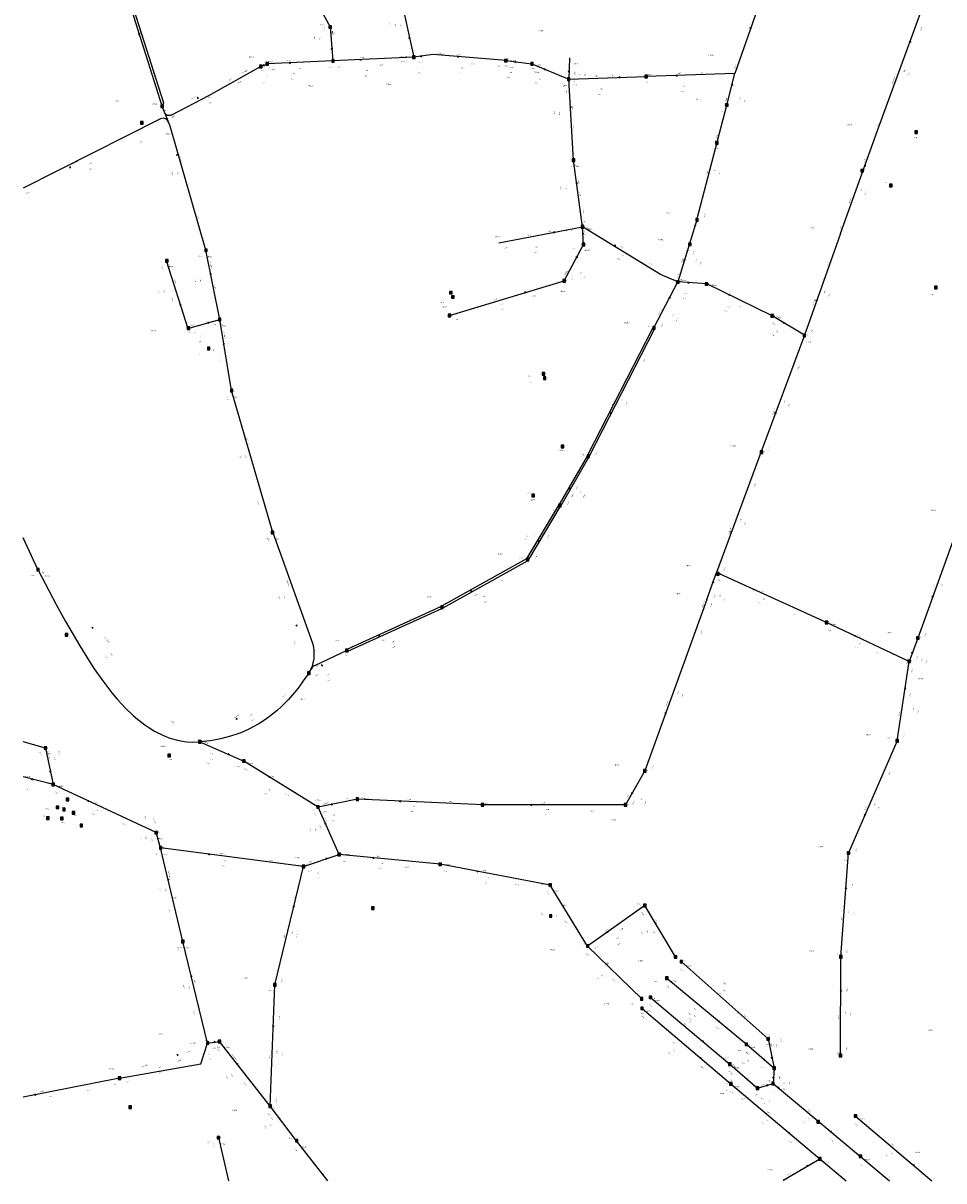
# Model space of a CAD drawing. Header units: metres. Extents: x 196962 to 198544, y 355582 to 356628.
# Tile 1 of 12: x 196962 to 197318, y 355582 to 356030. Entities that reach past the tile are written whole.
import ezdxf
from ezdxf.enums import TextEntityAlignment as Align

# ---------------------------------------------------------------- set-up
doc = ezdxf.new("R2010")
doc.units = ezdxf.units.M
for name, color, linetype in [('hoogtepunt', 253, 'Continuous'), ('inspectie-riool put', 253, 'Continuous'), ('rioolAFSTROOM', 253, 'Continuous'), ('rioolBOB', 253, 'Continuous'), ('rioolCODE', 253, 'Continuous'), ('rioolDIAM', 253, 'Continuous'), ('rioolJaarVanAanleg', 253, 'Continuous'), ('rioolLENGTE', 253, 'Continuous'), ('rioolREST', 253, 'Continuous'), ('rioolstreng', 253, 'Continuous')]:
    doc.layers.add(name, color=color, linetype=linetype)
doc.styles.add('bestaand riool', font='isocp.shx')

# ---------------------------------------------------------------- blocks, each defined once
blk = doc.blocks.new('AFSTROOM')
at = {"layer": 'rioolAFSTROOM', "linetype": 'Continuous'}
for q in [(0.5, 0.25), (0.5, -0.25)]:
    blk.add_line((0, 0), q, dxfattribs=at)
blk = doc.blocks.new('S360')
at = {"flags": 128}
blk.add_lwpolyline([(-0.5, 0.5), (-0.5, -0.5), (0.5, -0.5), (0.5, 0.5)], close=True, dxfattribs=at)
blk.add_circle((0, 0), 0.3)

msp = doc.modelspace()

# ---------------------------------------------------------------- linework, layer by layer
at = {"layer": 'rioolstreng'}
for p, q in [((197015.68, 355997.88), (196995.33, 356062.14)), ((197255.41, 356062.17), (197237.25, 356010.55)), ((197066.64, 356054.83), (197080.66, 356028.48)), ((197108.28, 356038.29), (197113.04, 356016.81)), ((197292.43, 355988.42), (197311.46, 356040.41)), ((197080.66, 356028.48), (197081.78, 356015.33)), ((197081.78, 356015.33), (197056.29, 356014.25)), ((197113.04, 356016.81), (197081.78, 356015.33)), ((197120.52, 356017.87), (197113.04, 356016.81)), ((197148.62, 356015.47), (197120.52, 356017.87)), ((197148.62, 356015.47), (197158.77, 356014.19)), ((197173.27, 356016.54), (197172.97, 356008.34)), ((197053.88, 356013.2), (197056.29, 356014.25)), ((197158.77, 356014.19), (197172.97, 356008.34)), ((197237.25, 356010.55), (197202.97, 356009.33)), ((197234.15, 355998.31), (197237.25, 356010.55)), ((197172.97, 356008.34), (197202.97, 356009.33)), ((197174.88, 355976.97), (197172.97, 356008.34)), ((197222.6, 355953.9), (197234.15, 355998.31)), ((197278.08, 355948.56), (197292.43, 355988.42)), ((197178.35, 355951.14), (197174.88, 355976.97)), ((197222.6, 355953.9), (197215.2, 355929.97)), ((197146, 355945), (197178.35, 355951.14)), ((197178.74, 355944.39), (197178.35, 355951.14)), ((197278.08, 355948.56), (197264.15, 355909.27)), ((197171.18, 355930.35), (197178.74, 355944.39)), ((197037.96, 355915.38), (197032.65, 355942.11)), ((197017.28, 355938.21), (197025.68, 355911.91)), ((197126.88, 355916.94), (197171.18, 355930.35)), ((197205.97, 355912.09), (197215.2, 355929.97)), ((197226.36, 355929.18), (197215.2, 355929.97)), ((197251.75, 355916.78), (197226.36, 355929.18)), ((197264.15, 355909.27), (197251.75, 355916.78)), ((197025.68, 355911.91), (197037.96, 355915.38)), ((197042.52, 355887.89), (197037.96, 355915.38)), ((197264.15, 355909.27), (197247.28, 355863.9)), ((197058.46, 355832.95), (197042.52, 355887.89)), ((197247.28, 355863.9), (197230.16, 355817.52)), ((197325.12, 355839.31), (197308.07, 355792.15)), ((196967.66, 355818.6), (196961.92, 355830.91)), ((197226.46, 355807.05), (197230.16, 355817.52)), ((197272.76, 355798.12), (197230.16, 355817.52)), ((197226.46, 355807.05), (197202.44, 355740.75)), ((197304.71, 355783.12), (197272.76, 355798.12)), ((197308.07, 355792.15), (197304.71, 355783.12)), ((197300.06, 355752.4), (197304.71, 355783.12)), ((196970.52, 355749.6), (196961.92, 355752.06)), ((197030.29, 355751.97), (197047.31, 355744.58)), ((197300.06, 355752.4), (197281.21, 355709.01)), ((196970.52, 355749.6), (196973.55, 355735.47)), ((197075.99, 355726.79), (197047.31, 355744.58)), ((196973.55, 355735.47), (196961.92, 355738.52)), ((197202.44, 355740.75), (197194.95, 355727.66)), ((197013.36, 355716.88), (196973.55, 355735.47)), ((197091.22, 355729.83), (197075.99, 355726.79)), ((197139.86, 355727.66), (197091.22, 355729.83)), ((197084.13, 355708.39), (197075.99, 355726.79)), ((197194.95, 355727.66), (197139.86, 355727.66)), ((197015.11, 355710.98), (197013.36, 355716.88)), ((197023.72, 355674.73), (197015.11, 355710.98)), ((197070.38, 355703.8), (197015.11, 355710.98)), ((197070.38, 355703.8), (197084.13, 355708.39)), ((197123.23, 355704.62), (197084.13, 355708.39)), ((197278.27, 355668.84), (197281.21, 355709.01)), ((197059.27, 355658.02), (197070.38, 355703.8)), ((197165.83, 355696.61), (197123.23, 355704.62)), ((197180.3, 355673.03), (197165.83, 355696.61)), ((197202.45, 355688.72), (197180.3, 355673.03)), ((197214.28, 355668.79), (197202.45, 355688.72)), ((197033.29, 355635.5), (197023.72, 355674.73)), ((197201.21, 355652.62), (197180.3, 355673.03)), ((197216.54, 355666.98), (197250.11, 355637.07)), ((197278.15, 355630.7), (197278.27, 355668.84)), ((197057.44, 355611.09), (197059.27, 355658.02)), ((197210.97, 355660.61), (197241.7, 355635)), ((197204.65, 355653.17), (197235.28, 355627.36)), ((197201.35, 355648.92), (197235.72, 355619.77)), ((197033.29, 355635.5), (197037.91, 355636.1)), ((197057.44, 355611.09), (197037.91, 355636.1)), ((197241.7, 355635), (197252.47, 355625.78)), ((197250.11, 355637.07), (197252.47, 355625.78)), ((197235.28, 355627.36), (197246.04, 355618.01)), ((197252.47, 355625.78), (197252.02, 355619.84)), ((196999.17, 355621.95), (196961.92, 355614.6)), ((197235.72, 355619.77), (197270.11, 355590.75)), ((197246.04, 355618.01), (197252.02, 355619.84)), ((197252.02, 355619.84), (197285.87, 355591.68)), ((197067.73, 355597.73), (197057.44, 355611.09)), ((197283.92, 355607.28), (197313.51, 355582.2)), ((197037.49, 355598.91), (197041.34, 355582.2)), ((197079.74, 355582.2), (197067.73, 355597.73)), ((197256.17, 355582.61), (197270.11, 355590.75)), ((197270.11, 355590.75), (197280.38, 355582.2)), ((197285.87, 355591.68), (197297.09, 355582.2)), ((197256.25, 355582.2), (197256.17, 355582.61))]:
    msp.add_line(p, q, dxfattribs=at)
at = {"layer": 'rioolstreng', "flags": 128}
for points in [[(196989.52, 356080.78), (196990.33, 356080.45), (197016.2, 355999.17), (197015.68, 355997.88)], [(197053.88, 356013.2), (197033.64, 356001.86), (197019.37, 355994.43), (197019.11, 355994.32), (197018.82, 355994.23), (197018.48, 355994.19), (197018.12, 355994.21), (197017.77, 355994.29), (197017.48, 355994.41), (197017.17, 355994.6), (197016.93, 355994.82)], [(197032.65, 355942.11), (197018.85, 355990.14), (197015.68, 355997.88)], [(197018.29, 355991.5), (197018.07, 355991.96), (197017.8, 355992.32), (197017.44, 355992.66), (197017.03, 355992.92), (197016.59, 355993.09), (197016.05, 355993.18), (197015.52, 355993.15), (197015, 355993.01), (196961.92, 355966.09)], [(197215.2, 355929.97), (197208.43, 355932.71), (197178.35, 355951.14)], [(197180.56, 355862.5), (197180.34, 355862.95), (197205.47, 355912.01), (197205.97, 355912.09)], [(197180.56, 355862.5), (197181.05, 355862.58), (197206.19, 355911.64), (197205.97, 355912.09)], [(197180.56, 355862.5), (197180.07, 355862.44), (197169.34, 355843.83), (197169.53, 355843.37)], [(197169.53, 355843.37), (197170.03, 355843.43), (197180.76, 355862.04), (197180.56, 355862.5)], [(197157.1, 355822.51), (197156.91, 355822.98), (197169.04, 355843.31), (197169.53, 355843.37)], [(197157.1, 355822.51), (197157.6, 355822.57), (197169.72, 355842.9), (197169.53, 355843.37)], [(197058.46, 355832.95), (197073.85, 355790.14), (197074.19, 355788.71), (197074.39, 355787.22), (197074.44, 355785.72), (197074.33, 355784.2), (197074.11, 355782.9), (197074.05, 355782.61), (197073.67, 355781.26), (197073.13, 355779.86), (197072.45, 355778.56)], [(197157.1, 355822.51), (197156.64, 355822.72), (197124.03, 355804.55), (197123.96, 355804.06)], [(197123.96, 355804.06), (197124.42, 355803.85), (197157.03, 355822.02), (197157.1, 355822.51)], [(196967.66, 355818.6), (196974.75, 355805.14), (196978.33, 355798.57), (196983.8, 355789.08), (196987.53, 355783.08), (196989.42, 355780.21), (196992.31, 355776.08), (196996.25, 355770.94), (196998.26, 355768.55), (197001.34, 355765.2), (197004.49, 355762.17), (197006.1, 355760.78), (197009.02, 355758.52), (197010.5, 355757.51), (197012.77, 355756.13), (197016.24, 355754.4), (197018.62, 355753.48), (197021.66, 355752.62), (197024.15, 355752.17), (197025.42, 355752.02), (197027.35, 355751.9), (197030.29, 355751.97)], [(197087.14, 355787.29), (197087.25, 355787.78), (197123.52, 355804.3), (197123.96, 355804.06)], [(197087.14, 355787.29), (197087.58, 355787.05), (197123.85, 355803.57), (197123.96, 355804.06)], [(197087.14, 355787.29), (197074.85, 355781.55), (197074.5, 355781.36), (197074.16, 355781.13), (197073.88, 355780.88), (197073.64, 355780.63), (197073.38, 355780.29), (197072.45, 355778.56)], [(197072.45, 355778.56), (197070.29, 355775.53), (197068.3, 355772.82), (197066.93, 355771.1), (197064.55, 355768.35), (197061.77, 355765.52), (197060.23, 355764.13), (197057.27, 355761.74), (197055.68, 355760.61), (197053.14, 355758.99), (197049.03, 355756.79), (197046.08, 355755.51), (197044.55, 355754.93), (197042.17, 355754.13), (197038.84, 355753.24), (197037.12, 355752.87), (197034.46, 355752.41), (197030.29, 355751.97)], [(196999.17, 355621.95), (197030.72, 355627.43), (197033.29, 355635.5)]]:
    msp.add_lwpolyline(points, dxfattribs=at)

# ---------------------------------------------------------------- block references
at = {"layer": 'inspectie-riool put'}
for p in [(197080.66, 356028.48), (197081.78, 356015.33), (197113.04, 356016.81), (197148.62, 356015.47), (197053.88, 356013.2), (197056.29, 356014.25), (197158.77, 356014.19), (197172.97, 356008.34), (197202.97, 356009.33), (197015.68, 355997.88), (197234.15, 355998.31), (197007.82, 355991.41), (197307.37, 355987.84), (197230.24, 355983.71), (197174.88, 355976.97), (197286.53, 355972.91), (197297.56, 355967.2), (197222.6, 355953.9), (197178.35, 355951.14), (197178.74, 355944.39), (197219.85, 355944.41), (197032.65, 355942.11), (197017.55, 355938.08), (197171.18, 355930.35), (197215.22, 355929.85), (197127.41, 355925.72), (197226.33, 355929.09), (197315.03, 355927.7), (197128.14, 355924.04), (197126.88, 355916.94), (197251.67, 355916.72), (197025.92, 355912.03), (197037.96, 355915.38), (197205.97, 355912.09), (197264.14, 355909.2), (197033.69, 355904.11), (197163.2, 355894.36), (197163.67, 355892.7), (197042.58, 355887.92), (197170.54, 355866.22), (197180.56, 355862.5), (197247.6, 355864.07), (197159.21, 355847.29), (197169.53, 355843.37), (197058.43, 355832.99), (197157.1, 355822.51), (196967.66, 355818.6), (197230.64, 355816.96), (197123.96, 355804.06), (197272.73, 355798.12), (196978.7, 355793.39), (197308.07, 355792.15), (197087.14, 355787.29), (197304.71, 355783.12), (197072.45, 355778.56), (197030.29, 355751.97), (197300.06, 355752.4), (196970.52, 355749.6), (197018.36, 355746.73), (197047.31, 355744.58), (197202.39, 355740.74), (196973.55, 355735.47), (196979.11, 355729.67), (197091.22, 355729.83), (196975.2, 355726.65), (196977.73, 355725.84), (196981.43, 355724.57), (197075.99, 355726.79), (197139.65, 355727.59), (197194.92, 355727.63), (196971.45, 355722.5), (196976.92, 355722.37), (196984.43, 355719.65), (197013.39, 355716.87), (197015.12, 355710.97), (197084.13, 355708.39), (197281.21, 355709.01), (197070.38, 355703.8), (197123.23, 355704.62), (197165.83, 355696.61), (197097.2, 355687.62), (197202.45, 355688.72), (197165.99, 355684.63), (197023.72, 355674.73), (197180.3, 355673.03), (197214.28, 355668.79), (197216.54, 355666.98), (197278.27, 355668.84), (197210.97, 355660.61), (197059.27, 355658.02), (197201.21, 355652.62), (197204.65, 355653.17), (197201.35, 355648.92), (197033.29, 355635.5), (197037.91, 355636.1), (197241.7, 355635), (197250.11, 355637.07), (197278.15, 355630.7), (197235.28, 355627.36), (197252.47, 355625.78), (196999.17, 355621.95), (197235.72, 355619.77), (197246.04, 355618.01), (197252.02, 355619.84), (197003.35, 355610.69), (197057.44, 355611.09), (197283.92, 355607.28), (197269.51, 355604.98), (197037.49, 355598.91), (197067.73, 355597.73), (197270.11, 355590.75), (197285.87, 355591.68)]:
    msp.add_blockref('S360', p, dxfattribs=at)
at = {"layer": 'rioolAFSTROOM'}
for p, rotation in [((197243.31, 356027.76), 70.6), ((197006.96, 356025.51), 107.5), ((197111.45, 356023.97), 102.5), ((197081.41, 356019.71), 94.9), ((197305.12, 356023.08), 249.9), ((197064.79, 356014.61), 2.4), ((197092.2, 356015.82), 2.7), ((197115.53, 356017.17), 8.100000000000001), ((197129.89, 356017.07), 355.1), ((197152, 356015.04), 352.8), ((197054.68, 356013.55), 23.5), ((197163.5, 356012.24), 337.6), ((197173.07, 356011.07), 87.89999999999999), ((197192.97, 356009), 181.8999999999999), ((197214.4, 356009.74), 2), ((197236.23, 356006.45), 256), ((197029.24, 356000.94), 26.5), ((197173.61, 355997.88), 273.5), ((197230.38, 355983.47), 255.5), ((197021.34, 355979.29), 286.9), ((196979.87, 355974.13), 24.3), ((197287.64, 355975.13), 250.2), ((197176.03, 355968.36), 277.7), ((197167.57, 355949.09), 190.6999999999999), ((197178.48, 355948.89), 273.3), ((197190.63, 355944.08), 330.1), ((197176.22, 355939.71), 241.6999999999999), ((197217.71, 355937.95), 72.5), ((197034.42, 355933.2), 281.2), ((197218.92, 355929.71), 355.9), ((197156.41, 355925.88), 196.8), ((197234.82, 355925.05), 333.9999999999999), ((197022.88, 355920.67), 107.7), ((197212.12, 355924.01), 242.7), ((197268.79, 355922.36), 70.5), ((197033.86, 355914.22), 195.7999999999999), ((197255.88, 355914.28), 328.8), ((197039.48, 355906.21), 279.4), ((197189.03, 355879.03), 62.89999999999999), ((197189.03, 355879.03), 62.89999999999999), ((197252.9, 355879.02), 69.6), ((197047.83, 355869.58), 286.2), ((197173.21, 355849.74), 59.99999999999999), ((197173.21, 355849.74), 59.99999999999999), ((197235.87, 355832.98), 69.7), ((197161.24, 355829.46), 59.20000000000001), ((197161.24, 355829.46), 59.20000000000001), ((197228.92, 355814.03), 250.6), ((197135.01, 355810.21), 29.1), ((197135.01, 355810.21), 29.1), ((197244.36, 355811.06), 335.4999999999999), ((197313.75, 355807.87), 70.1), ((196988.54, 355796.39), 313.2), ((197067.79, 355796.69), 104.4), ((197099.41, 355792.88), 24.5), ((197099.41, 355792.88), 24.5), ((197283.41, 355793.12), 334.8), ((197305.83, 355786.13), 69.6), ((197077.35, 355781.47), 30.69999999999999), ((197303.16, 355772.88), 261.4), ((197044.35, 355760.83), 32.2), ((197210.45, 355762.85), 70.1), ((197041.64, 355747.04), 156.5), ((196965.06, 355737.69), 345.3), ((196972.54, 355740.18), 102.1), ((197056.87, 355738.65), 328.2), ((196986.82, 355729.27), 335), ((197107.43, 355729.11), 357.4), ((197197.45, 355732.02), 60.2), ((197081.07, 355727.8), 11.3), ((197287.49, 355723.47), 66.5), ((197078.7, 355720.66), 293.9), ((197013.95, 355714.91), 286.5), ((197033.54, 355708.59), 352.6), ((197079.54, 355706.86), 198.5), ((197097.16, 355707.13), 354.5), ((197137.43, 355701.95), 349.3), ((197017.98, 355698.9), 283.4), ((197280.23, 355695.62), 265.8), ((197066.67, 355688.54), 256.4), ((197170.65, 355688.75), 301.6), ((197206.4, 355682.08), 300.7), ((197187.68, 355678.26), 35.3), ((197187.27, 355666.23), 315.7), ((197026.91, 355661.65), 283.7), ((197278.23, 355656.12), 269.8), ((197231.46, 355643.54), 140.2), ((197238.92, 355647.04), 138.3), ((197058.66, 355642.37), 267.8), ((197036.37, 355635.9), 187.3999999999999), ((197225.07, 355635.96), 139.9), ((197021.92, 355630.98), 201.6999999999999), ((197224.27, 355629.48), 139.7), ((197251.68, 355629.54), 101.8), ((197044.42, 355627.76), 307.9999999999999), ((197248.88, 355628.86), 139.4), ((197242.45, 355621.13), 139), ((197252.17, 355621.82), 85.69999999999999), ((197250.03, 355619.23), 197), ((196966.25, 355615.45), 11.2), ((197060.87, 355606.63), 307.6), ((197258.65, 355600.42), 139.8), ((197274.59, 355601.07), 140.2), ((197077.66, 355584.9), 307.7), ((197265.47, 355588.04), 210.3), ((197306.73, 355587.95), 139.7)]:
    msp.add_blockref('AFSTROOM', p, dxfattribs=dict(at, rotation=rotation))
msp.add_blockref('AFSTROOM', (197158.22, 355727.66), dxfattribs=at)

# ---------------------------------------------------------------- texts
at = {"layer": 'hoogtepunt', "style": 'bestaand riool'}
for s, p in [('24.82', (197076.89, 356029.11)), ('24.98', (197108.23, 356014.93)), ('24.65', (197053.88, 356011.4)), ('24.66', (197056.29, 356012.45)), ('25.05', (197080.38, 356012.81)), ('25.03', (197148.04, 356013.29)), ('25.04', (197158.59, 356012.23)), ('25.05', (197171.14, 356005.65)), ('24.60', (197015.65, 355996.05)), ('24.95', (197232.02, 355995.68)), ('24.61', (197007.82, 355989.61)), ('25.12', (197306.58, 355985.42)), ('24.98', (197229.79, 355981.16)), ('24.93', (197174.01, 355974.36)), ('24.99', (197286.53, 355972.91)), ('25.10', (197294.86, 355968.1)), ('24.84', (197178.06, 355951.1)), ('25.00', (197221.23, 355951.48)), ('24.85', (197029.81, 355939.66)), ('24.92', (197174.44, 355942.69)), ('25.03', (197218.27, 355941.83)), ('25.18', (197017.55, 355936.28)), ('24.86', (197171.22, 355930.34)), ('25.08', (197215.22, 355929.85)), ('25.87', (197122.43, 355926.32)), ('25.05', (197226.33, 355929.09)), ('25.81', (197123.43, 355921.78)), ('25.08', (197312.8, 355924.81)), ('25.73', (197128.27, 355917.21)), ('25.17', (197251.67, 355916.72)), ('24.96', (197035.31, 355913.22)), ('25.05', (197203.07, 355912.59)), ('25.29', (197025.92, 355910.22)), ('25.04', (197264.14, 355909.2)), ('25.12', (197029.35, 355901.57)), ('26.23', (197157.26, 355893.4)), ('26.23', (197157.52, 355891.01)), ('25.09', (197043.36, 355887.13)), ('24.92', (197177.77, 355862.84)), ('25.18', (197247.6, 355864.07)), ('25.21', (197156.98, 355847.95)), ('24.84', (197166.79, 355841.25)), ('24.87', (197055.67, 355830.4)), ('24.70', (197153.8, 355822.9)), ('24.59', (196965.17, 355816.12)), ('25.38', (197230.64, 355816.96)), ('24.61', (197123.61, 355802.3)), ('25.90', (197272.73, 355798.12)), ('24.61', (196978.92, 355791.98)), ('27.31', (197307.89, 355792.29)), ('24.52', (197086.5, 355785.42)), ('26.91', (197304.71, 355783.12)), ('24.71', (197072.55, 355778.69)), ('25.01', (197028.99, 355752.58)), ('27.05', (197296.2, 355753.19)), ('25.19', (196970.7, 355748.1)), ('25.08', (197018.3, 355745.05)), ('25.18', (197044.62, 355742.24)), ('25.39', (197202.39, 355740.74)), ('25.25', (196971.5, 355735.99)), ('25.25', (197086.92, 355729.85)), ('25.36', (196970.59, 355725.74)), ('25.37', (196976.8, 355726.37)), ('25.23', (196978.78, 355727.85)), ('25.38', (197075.68, 355726.78)), ('25.24', (197139.65, 355727.59)), ('25.48', (197194.92, 355727.63)), ('25.71', (196969.58, 355723.08)), ('25.66', (196976.7, 355720.46)), ('25.42', (196981.41, 355723.33)), ('25.71', (196983.32, 355720.18)), ('25.37', (197013.39, 355716.87)), ('25.59', (197015.12, 355710.97)), ('25.48', (197083.92, 355708.65)), ('27.22', (197279.6, 355706.09)), ('25.24', (197070.5, 355704.28)), ('25.34', (197119.76, 355704.83)), ('25.51', (197162.35, 355696.92)), ('25.08', (197199.29, 355689.01)), ('25.08', (197200.31, 355687.94)), ('25.30', (197162.24, 355685.16)), ('25.90', (197022.71, 355672.32)), ('24.99', (197178.19, 355673.63)), ('27.33', (197276.92, 355669.73)), ('24.29', (197213.98, 355669.31)), ('24.26', (197216.53, 355666.97)), ('23.60', (197206.2, 355659.07)), ('25.64', (197057.03, 355655.67)), ('24.12', (197205.22, 355652.57)), ('24.26', (197196.74, 355650.52)), ('24.09', (197200.93, 355646.71)), ('26.19', (197032.17, 355636.3)), ('23.18', (197249.43, 355634.6)), ('26.02', (197036.89, 355633.71)), ('22.93', (197238.45, 355632.43)), ('26.94', (197276.75, 355631.39)), ('22.89', (197233.11, 355628.01)), ('22.47', (197247.12, 355625.81)), ('22.52', (197249.76, 355620.67)), ('25.93', (196997.06, 355619.45)), ('23.17', (197233.81, 355617.27)), ('22.43', (197244.43, 355618.65)), ('26.00', (197057.17, 355608.9)), ('25.92', (197064.76, 355598.55)), ('25.93', (197033.18, 355597.02)), ('25.15', (197256.15, 355582.57))]:
    msp.add_text(s, height=0.36, dxfattribs=at).set_placement(p)
msp.add_text('25.01', height=0.36, rotation=353.913, dxfattribs=at).set_placement((197202.37, 356007.07))
at = {"layer": 'rioolBOB', "style": 'bestaand riool'}
for s, rotation, p in [('+23.40', 69.9, (197309.17, 356026.88)), ('+22.29', 355.1, (197122.06, 356018.24)), ('+22.14', 287.6, (197012.08, 356010.9)), ('+22.25', 2.7, (197083.4, 356012.9)), ('+22.28', 2.7, (197099.67, 356013.67)), ('+22.30', 355.1, (197134.96, 356014.13)), ('+22.54', 2, (197223.74, 356010.57)), ('+22.54', 70.6, (197237.28, 356012.13)), ('+22.22', 26.5, (197041.57, 356007.63)), ('+22.36', 273.5, (197170.56, 356006.69)), ('+22.36', 1.9, (197174.55, 356005.89)), ('+22.35', 1.9, (197189.46, 356009.39)), ('+22.35', 2, (197204.45, 356009.89)), ('0.0', 287.5, (197013.9, 356005.18)), ('+22.14', 286.9, (197016.59, 355996.59)), ('+22.18', 26.5, (197019.39, 355993.25)), ('+22.41', 273.5, (197174.56, 355990.47)), ('+23.48', 69.9, (197292.48, 355990)), ('+22.14', 24.3, (197007.02, 355983.66)), ('+22.86', 75.5, (197230.33, 355985.31)), ('+23.48', 70.2, (197287.38, 355975.89)), ('+22.04', 24.3, (196963.05, 355963.78)), ('+22.54', 286.9, (197029.2, 355955.17)), ('+22.98', 75.5, (197225.53, 355954.74)), ('+22.74', 10.7, (197164.99, 355949.11)), ('+22.64', 330.1, (197179.9, 355950.82)), ('+23.99', 70.2, (197278.11, 355950.14)), ('+22.94', 10.7, (197147.94, 355942.82)), ('+22.54', 281.2, (197033.44, 355940.74)), ('+23.67', 287.7, (197015.36, 355936.02)), ('+22.72', 330.1, (197203.74, 355937.13)), ('+23.99', 70.5, (197273.1, 355936.01)), ('+22.64', 281.2, (197035.82, 355928.72)), ('+23.15', 334, (197227.93, 355928.97)), ('+23.54', 287.7, (197019.19, 355924.01)), ('+22.65', 16.8, (197158.99, 355924.05)), ('+23.60', 334, (197238.52, 355920.46)), ('+22.64', 279.4, (197038.69, 355913.98)), ('+22.80', 16.8, (197129.03, 355914.99)), ('+23.93', 70.5, (197267.01, 355909.84)), ('+22.74', 279.4, (197037.84, 355900.79)), ('+23.55', 62.9, (197202.04, 355898.94)), ('+23.55', 62.9, (197202.04, 355898.94)), ('+23.93', 69.6, (197261.79, 355895.74)), ('+22.74', 286.2, (197040.53, 355885.75)), ('+23.35', 62.9, (197183.47, 355862.69)), ('+23.35', 62.9, (197183.47, 355862.69)), ('+23.77', 69.6, (197250.15, 355864.43)), ('+23.77', 69.7, (197244.95, 355850.36)), ('+22.99', 286.2, (197052.29, 355845.22)), ('+21.62', 295, (196962.41, 355831.05)), ('+22.99', 284.4, (197056.41, 355830.88)), ('+21.62', 313.2, (196969.05, 355817.85)), ('+23.64', 69.7, (197233.02, 355818.06)), ('+23.19', 29.1, (197146.52, 355813.76)), ('+23.19', 29.1, (197146.52, 355813.76)), ('+23.64', 335.5, (197230.49, 355814.63)), ('+23.06', 29.1, (197125.03, 355805.22)), ('+23.06', 29.1, (197125.03, 355805.22)), ('+23.78', 335.5, (197259.44, 355801.44)), ('+23.05', 24.5, (197111.47, 355798.92)), ('+23.05', 24.5, (197111.47, 355798.92)), ('+24.50', 334.8, (197273.06, 355795.22)), ('+22.85', 284.4, (197066.67, 355791.01)), ('+23.57', 70.1, (197224.21, 355793.5)), ('+25.73', 70.1, (197310.93, 355792.71)), ('+22.87', 24.5, (197088.3, 355788.36)), ('+22.87', 24.5, (197088.3, 355788.36)), ('+24.60', 334.8, (197291.43, 355786.6)), ('+22.85', 32.2, (197062.37, 355769.24)), ('+25.32', 81.4, (197305.16, 355769.4)), ('+22.43', 313.2, (197019.22, 355760.09)), ('+22.43', 32.2, (197032.89, 355750.65)), ('+25.42', 81.4, (197302.76, 355753.51)), ('+22.35', 328.2, (197047.27, 355741.66)), ('+23.29', 70.1, (197205.3, 355741.31)), ('+25.42', 66.5, (197296.97, 355739.02)), ('+23.00', 335, (196973.86, 355732.57)), ('+22.47', 328.2, (197063.2, 355731.78)), ('+22.66', 357.4, (197092.74, 355730.27)), ('+22.89', 357.4, (197126.39, 355728.76)), ('+23.24', 335, (197000.07, 355720.32)), ('+23.78', 66.5, (197284.1, 355709.39)), ('+23.24', 283.4, (197013.03, 355708.94)), ('+23.24', 352.6, (197016.28, 355708.3)), ('+23.29', 352.6, (197057.06, 355706.04)), ('+22.55', 354.5, (197085.38, 355705.76)), ('+22.65', 354.5, (197109.56, 355703.43)), ('+22.65', 349.3, (197124.24, 355701.88)), ('+22.78', 349.3, (197152.1, 355696.65)), ('+22.78', 301.6, (197164.48, 355694.02)), ('+25.56', 85.8, (197282.72, 355695.36)), ('+23.29', 76.4, (197066.71, 355690.8)), ('+23.82', 283.4, (197018.17, 355687.29)), ('+22.83', 301.6, (197171.11, 355683.23)), ('+22.89', 35.3, (197192.88, 355678.87)), ('+23.82', 283.7, (197021.64, 355672.68)), ('+22.83', 315.7, (197179.63, 355670.19)), ('+22.83', 35.3, (197182.97, 355671.86)), ('+25.68', 85.8, (197280.87, 355670.15)), ('+22.40', 318.3, (197216, 355664.12)), ('+23.65', 76.4, (197062.05, 355658.88)), ('+22.93', 315.7, (197189.81, 355660.26)), ('+22.40', 320.2, (197210.52, 355657.73)), ('+25.68', 89.8, (197280.73, 355655.33)), ('+23.93', 283.7, (197027.66, 355648.02)), ('+22.40', 319.9, (197204.19, 355650.29)), ('+23.65', 87.8, (197061.24, 355644.43)), ('+22.40', 319.7, (197200.88, 355646.04)), ('+22.20', 318.3, (197240.37, 355646.42)), ('+22.20', 320.2, (197229.73, 355641.72)), ('+22.20', 319.9, (197223.35, 355634.15)), ('+23.89', 308, (197036.86, 355633.38)), ('+25.80', 89.8, (197280.65, 355632.19)), ('+23.93', 21.7, (197021.67, 355628.19)), ('+22.20', 319.7, (197223.81, 355626.59)), ('+24.19', 21.7, (197001.49, 355620.18)), ('+24.15', 11.2, (196986.41, 355616.89)), ('+23.95', 308, (197047.16, 355620.19)), ('+22.20', 319.8, (197235.26, 355616.89)), ('+19.59', 320.2, (197251.57, 355616.96)), ('+23.95', 87.8, (197060, 355612.49)), ('+21.55', 319.7, (197283.45, 355604.4)), ('+19.55', 320.2, (197273.89, 355598.39)), ('+23.63', 283, (197035.39, 355596.89)), ('+24.00', 307.7, (197066.67, 355595.02)), ('+21.55', 319.8, (197258.19, 355597.55)), ('+19.55', 319.8, (197285.4, 355588.8))]:
    msp.add_text(s, height=0.36, rotation=rotation, dxfattribs=at).set_placement(p)
for s, p in [('+22.89', (197141.36, 355728.16)), ('+23.15', (197181.45, 355725.16))]:
    msp.add_text(s, height=0.36, dxfattribs=at).set_placement(p)
at = {"layer": 'rioolCODE', "style": 'bestaand riool'}
for s, p in [('01866', (197080.88, 356025.85)), ('01658', (197161.16, 356026.86)), ('01648', (197049.26, 356016.63)), ('01649', (197056.54, 356014.79)), ('01854', (197122.77, 356017.68)), ('01870', (197150.65, 356015.21)), ('01694', (197227.11, 356017.26)), ('01871', (197160.76, 356013.37)), ('01856', (197174.92, 356013.99)), ('01868', (197072.26, 356005.54)), ('01852', (197102.4, 356006.08)), ('01872', (197203.15, 356009.79)), ('01644', (196997.66, 355999.61)), ('01646', (197011.82, 355998.49)), ('01616', (197222.19, 356000.22)), ('01574', (197280.69, 355990.5)), ('01972', (197017, 355986.82)), ('01656', (197175.22, 355974.38)), ('01614', (197210.81, 355956.13)), ('01654', (197180.19, 355950.08)), ('01576', (197266.29, 355950.56)), ('01660', (197144.5, 355947.09)), ('01612', (197207.75, 355946.01)), ('01642', (197033.18, 355939.44)), ('01652A', (197179.04, 355941.86)), ('01640', (197018.12, 355935.58)), ('01652', (197169.75, 355926.03)), ('01608', (197228.39, 355928.19)), ('01650', (197124.12, 355919.89)), ('01636', (197038.41, 355912.63)), ('01618', (197194.39, 355913.88)), ('01606', (197253.48, 355915.73)), ('01638', (197011.42, 355910.75)), ('01578', (197264.88, 355906.46)), ('01634', (197043.31, 355885.14)), ('01620', (197169.08, 355864.48)), ('01580', (197235.62, 355866.16)), ('01622', (197158.14, 355845.28)), ('01596', (197313.17, 355841.33)), ('01632', (197059.16, 355830.23)), ('01624', (197145.72, 355824.39)), ('01582', (197218.51, 355819.84)), ('01978', (196970.17, 355815.93)), ('01584', (197214.66, 355809.04)), ('01626', (197118.09, 355807.75)), ('01604', (197274.68, 355797.22)), ('01628', (197082.37, 355790.81)), ('01597', (197296.25, 355794.04)), ('01598', (197308.16, 355776.16)), ('01630', (197069.17, 355768.25)), ('01600', (197287.88, 355754.55)), ('01990', (196971.06, 355747.06)), ('01666', (197015.11, 355750.03)), ('01664', (197049.03, 355743.51)), ('01586', (197190.66, 355742.74)), ('01986', (196962.85, 355738.27)), ('01988', (196975.54, 355734.54)), ('01566', (197075.07, 355729.1)), ('01568', (197093.66, 355729.72)), ('01570', (197140.03, 355727.66)), ('01572', (197189.53, 355721.36)), ('01520', (197014.12, 355714.34)), ('01602', (197269.65, 355711.18)), ('01516', (197067.09, 355706.88)), ('01564', (197086.47, 355708.16)), ('01562', (197125.36, 355704.22)), ('01560', (197167.42, 355694.01)), ('01518', (197019.76, 355691.4)), ('01532', (197203.99, 355686.13)), ('01522', (197024.39, 355671.98)), ('01558', (197165.77, 355671.41)), ('01601', (197265.92, 355670.85)), ('01534', (197199.88, 355667.15)), ('01536', (197218.56, 355665.19)), ('01514', (197047.32, 355660.3)), ('01538', (197212.81, 355659.07)), ('01552', (197206.49, 355651.62)), ('01556', (197186.7, 355650.45)), ('01554', (197203.07, 355647.46)), ('01524', (197014.42, 355638.59)), ('03230', (197311.88, 355640.16)), ('01542', (197250.66, 355634.47)), ('01526', (197039.87, 355633.6)), ('01544', (197233.25, 355629.6)), ('01540', (197243.42, 355633.53)), ('01603', (197265.65, 355632.99)), ('02100', (196995.2, 355625.34)), ('01550', (197237.11, 355625.77)), ('01548', (197237.44, 355618.32)), ('01250', (197255.07, 355617.3)), ('01546', (197231.41, 355615.74)), ('01512', (197042.82, 355609.24)), ('01252', (197285.63, 355605.83)), ('01528', (197038.15, 355596.06)), ('01510', (197069.81, 355595.04)), ('01254', (197271.84, 355589.31)), ('01256', (197287.64, 355590.19)), ('03234', (197306.98, 355592.92)), ('01662', (197249.94, 355586.27))]:
    msp.add_text(s, height=0.5, dxfattribs=at).set_placement(p)
at = {"layer": 'rioolDIAM', "style": 'bestaand riool'}
for s, rotation, p in [('300BT', 274.9, (197081.29, 356026.93)), ('600BT', 2.4, (197064.02, 356015.08)), ('600BT', 2.7, (197092.39, 356016.33)), ('600BT', 355.1, (197129.63, 356017.6)), ('600BT', 352.8, (197148.79, 356015.95)), ('600BT', 337.6, (197160.29, 356010.86)), ('600BT', 2, (197215.1, 356010.27)), ('600BT', 1.9, (197182.96, 356009.17)), ('400/600MW', 69.9, (197298.38, 356006.14)), ('400/600BT', 26.5, (197027.12, 356000.45)), ('400BT', 273.5, (197174.12, 355997.68)), ('600BT', 76, (197234.03, 355999.67)), ('400/600BT', 24.3, (196981.06, 355975.22)), ('650/900MW', 286.9, (197022.02, 355978.75)), ('300BT', 75.5, (197226.73, 355971.37)), ('400BT', 277.7, (197176.44, 355969.07)), ('300/450BT', 70.2, (197281.73, 355960.19)), ('300BT', 10.7, (197157.17, 355947.63)), ('300BT', 330.1, (197192.69, 355943.48)), ('300BT', 72.5, (197216.99, 355937.32)), ('650/900MW', 281.2, (197034.04, 355937.67)), ('200PVC', 287.7, (197020.13, 355930.93)), ('315PVC', 61.7, (197171.68, 355932.33)), ('300BT', 355.9, (197215.83, 355930.43)), ('300BT', 334, (197234.78, 355925.63)), ('300BT', 16.8, (197144.1, 355922.68)), ('300/450BT', 70.5, (197267.64, 355920.6)), ('300BT', 62.7, (197207.84, 355916.82)), ('200PVC', 328.8, (197253.08, 355916.56)), ('250BT', 15.8, (197026.87, 355912.76)), ('650/900MW', 279.4, (197039.26, 355910.59)), ('400PVC', 62.9, (197190.08, 355882.18)), ('400PVC', 62.9, (197190.08, 355882.18)), ('300/450BT', 69.6, (197252.11, 355878.32)), ('650/900MW', 286.2, (197048.46, 355869.2)), ('400PVC', 60, (197174.22, 355846.48)), ('400PVC', 60, (197174.22, 355846.48)), ('400PVC', 59.2, (197156.38, 355830.09)), ('400PVC', 59.2, (197156.38, 355830.09)), ('300/450BT', 69.7, (197235.13, 355832.44)), ('650/900MW', 284.4, (197063.7, 355814.6)), ('400PVC', 29.1, (197136.5, 355808.18)), ('400PVC', 29.1, (197136.5, 355808.18)), ('400BT', 335.5, (197247.12, 355810.35)), ('300BT', 70.1, (197314.42, 355811.2)), ('650/900MW', 313.2, (196993.18, 355792.18)), ('400PVC', 24.5, (197101.12, 355790.91)), ('400PVC', 24.5, (197101.12, 355790.91)), ('400BT', 334.8, (197284.42, 355793.2)), ('600/900BT', 70.1, (197210.91, 355765.61)), ('650/900MW', 32.2, (197043.49, 355760.89)), ('315PVC', 81.4, (197300.99, 355761.9)), ('650/900MW', 336.5, (197030.74, 355752.32)), ('500BT', 282.1, (196975.38, 355748.37)), ('700BT', 328.2, (197057.66, 355738.74)), ('700BT', 335, (196989.14, 355728.74)), ('700BT', 11.3, (197078.61, 355727.82)), ('700BT', 357.4, (197110.57, 355729.47)), ('700BT', 60.2, (197195.78, 355730.11)), ('315PVC', 66.5, (197287.79, 355725.4)), ('500BT', 293.9, (197078.5, 355722.36)), ('400BT', 352.6, (197037.85, 355708.53)), ('400BT', 18.5, (197072.35, 355704.99)), ('500BT', 354.5, (197098.75, 355707.48)), ('400/600BT', 283.4, (197017.82, 355701.73)), ('400BT', 349.3, (197139.71, 355702.03)), ('400BT', 301.6, (197170.87, 355689.34)), ('300BT', 300.7, (197206.24, 355683.31)), ('315PVC', 85.8, (197278.81, 355682.98)), ('300BT', 35.3, (197187.01, 355678.39)), ('300BT', 76.4, (197063.16, 355676.17)), ('300BT', 315.7, (197187.53, 355666.68)), ('500BT', 283.7, (197027.8, 355660.09)), ('250BT', 318.3, (197232.59, 355658.71)), ('250BT', 320.2, (197220.89, 355649.09)), ('250BT', 319.9, (197219.04, 355646.93)), ('250BT', 89.8, (197277.69, 355644.77)), ('250BT', 319.7, (197213.11, 355635.67)), ('250BT', 281.8, (197254.68, 355637.24)), ('400/600BT', 308, (197042.53, 355630.99)), ('300BT', 87.8, (197057.66, 355629.57)), ('250BT', 319.4, (197241.66, 355631.75)), ('400/600BT', 21.7, (197007.68, 355625.87)), ('250BT', 319, (197235.25, 355624.08)), ('315PVC', 11.2, (196968.5, 355616.41)), ('250BT', 319.8, (197249.42, 355608.87)), ('500BT', 320.2, (197265.42, 355609.34)), ('250BT', 319.7, (197297.53, 355596.4)), ('315PVC', 30.3, (197257.71, 355584.09))]:
    msp.add_text(s, height=0.36, rotation=rotation, dxfattribs=at).set_placement(p, align=Align.BOTTOM_LEFT)
msp.add_text('700BT', height=0.36, dxfattribs=at).set_placement((197162.4, 355728.16), align=Align.BOTTOM_LEFT)
at = {"layer": 'rioolJaarVanAanleg', "style": 'bestaand riool'}
for s, rotation, p in [('1970', 282.5, (197105.62, 356029.51)), ('1970', 274.9, (197076.48, 356024.51)), ('1970', 2.4, (197066.23, 356010.17)), ('1970', 2.7, (197094.63, 356011.43)), ('0', 8.1, (197116.67, 356012.78)), ('1970', 355.1, (197131.2, 356012.44)), ('1970', 352.8, (197150.15, 356010.74)), ('1970', 87.9, (197177.51, 356009.27)), ('1910', 69.9, (197302.79, 356010.91)), ('0', 23.5, (197056.19, 356009.3)), ('1970', 337.6, (197161.38, 356008.25)), ('1910', 26.5, (197033.61, 356000.88)), ('1970', 1.9, (197185.12, 356004.24)), ('1970', 2, (197217.27, 356005.34)), ('1970', 76, (197239.37, 356000.41)), ('1910', 273.5, (197169.25, 355995.38)), ('1910', 24.3, (196987.56, 355975.41)), ('1899', 286.9, (197021.38, 355972.28)), ('1979', 75.5, (197229.65, 355972.68)), ('1910', 277.7, (197171.75, 355966.43)), ('1910', 70.2, (197286.12, 355964.99)), ('1996', 273.3, (197173.88, 355950.5)), ('1910', 10.7, (197160.07, 355943.09)), ('1977', 330.1, (197193.18, 355940.32)), ('1979', 72.5, (197222.36, 355937.73)), ('1899', 281.2, (197030.31, 355930.81)), ('1996', 61.7, (197177.5, 355932.6)), ('1910', 287.7, (197016.28, 355926.55)), ('1979', 355.9, (197217.47, 355925.3)), ('1910', 70.5, (197272, 355925.42)), ('1910', 16.8, (197146.74, 355920.87)), ('1979', 62.7, (197213.2, 355916.3)), ('1977', 334, (197234.38, 355920.26)), ('1910', 15.8, (197030.16, 355908.5)), ('1979', 328.8, (197253.05, 355910.73)), ('1899', 279.4, (197035.31, 355903.85)), ('2003', 62.9, (197193.68, 355883.71)), ('2003', 62.9, (197193.68, 355883.71)), ('1910', 69.6, (197256.55, 355883.07)), ('1899', 286.2, (197047.73, 355862.74)), ('2003', 60, (197177.45, 355848.08)), ('2003', 60, (197177.45, 355848.08)), ('1910', 69.7, (197239.56, 355837.2)), ('2003', 59.2, (197159.63, 355831.64)), ('2003', 59.2, (197159.63, 355831.64)), ('1910', 70.1, (197317.45, 355812.23)), ('1910', 70.6, (197231.55, 355807.96)), ('1899', 284.4, (197062.77, 355808.16)), ('2003', 29.1, (197140.1, 355807.89)), ('2003', 29.1, (197140.1, 355807.89)), ('1910', 335.5, (197247.9, 355807.25)), ('2003', 24.5, (197104.68, 355790.33)), ('2003', 24.5, (197104.68, 355790.33)), ('1910', 334.8, (197285.17, 355790.09)), ('1899', 313.2, (196995.46, 355786.1)), ('1910', 69.6, (197309.56, 355783.26)), ('1910', 30.7, (197079.52, 355777.52)), ('1910', 70.1, (197215.31, 355770.4)), ('1910', 81.4, (197306.38, 355764.12)), ('1899', 32.2, (197049.9, 355761.97)), ('1910', 282.1, (196973.85, 355745.99)), ('1899', 336.5, (197034.25, 355745.34)), ('1910', 345.3, (196963.14, 355733.55)), ('1954', 328.2, (197056.73, 355733.44)), ('1910', 60.2, (197201.11, 355729.36)), ('1910', 66.5, (197291.27, 355727.16)), ('1910', 335, (196989.9, 355725.63)), ('1910', 11.3, (197081.55, 355723.31)), ('1910', 357.4, (197112.45, 355726.88)), ('1954', 286.5, (197009.07, 355715.53)), ('1910', 293.9, (197074.73, 355718.51)), ('1954', 352.6, (197039.51, 355705.79)), ('1954', 18.5, (197075.83, 355700.88)), ('1910', 354.5, (197100.5, 355704.8)), ('1910', 349.3, (197141.21, 355699.2)), ('1954', 283.4, (197016.78, 355695.31)), ('1954', 301.6, (197167.66, 355685.02)), ('1910', 85.8, (197281.52, 355685.79)), ('1954', 300.7, (197202.97, 355679.04)), ('1954', 76.4, (197066.06, 355677.52)), ('1954', 35.3, (197191.53, 355675.47)), ('1954', 315.7, (197185.47, 355661.7)), ('1954', 283.7, (197025.85, 355657.55)), ('1954', 318.3, (197232.75, 355655.89)), ('1910', 89.8, (197280.2, 355646.76)), ('1954', 319.9, (197219.28, 355644.11)), ('1954', 320.2, (197221.15, 355646.27)), ('1954', 281.8, (197253.13, 355634.87)), ('1954', 87.8, (197060.24, 355631.47)), ('1954', 319.7, (197213.34, 355632.85)), ('1954', 21.7, (197014.18, 355625.76)), ('1954', 319.4, (197241.88, 355628.93)), ('1954', 308, (197042.28, 355623.19)), ('1954', 319, (197235.44, 355621.26)), ('1999', 11.2, (196971.93, 355614.54)), ('1954', 17, (197247.47, 355613.75)), ('1910', 307.6, (197057.19, 355604.04)), ('1954', 319.8, (197249.34, 355605.67)), ('1985', 320.2, (197265.36, 355606.14)), ('1985', 319.7, (197297.44, 355593.2))]:
    msp.add_text(s, height=0.36, rotation=rotation, dxfattribs=at).set_placement(p)
msp.add_text('1910', height=0.36, dxfattribs=at).set_placement((197164.4, 355725.66))
at = {"layer": 'rioolLENGTE', "style": 'bestaand riool'}
for s, rotation, p in [('22.00', 282.5, (197103.5, 356029.81)), ('13.20', 274.9, (197074.42, 356025.09)), ('7.56', 8.1, (197114.72, 356010.49)), ('28.20', 355.1, (197130.28, 356010.51)), ('55.37', 69.9, (197304.41, 356009.52)), ('25.52', 2.4, (197065.56, 356008.14)), ('31.29', 2.7, (197093.97, 356009.4)), ('10.23', 352.8, (197149.16, 356008.85)), ('15.36', 337.6, (197159.92, 356006.69)), ('8.20', 87.9, (197179.51, 356009.2)), ('30.02', 1.9, (197184.44, 356002.22)), ('34.31', 2, (197216.59, 356003.31)), ('41.94', 26.5, (197033.83, 355998.76)), ('12.68', 76, (197241.13, 355999.2)), ('31.43', 273.5, (197167.21, 355996)), ('64.97', 24.3, (196987.7, 355973.28)), ('58.34', 286.9, (197019.25, 355972.42)), ('45.80', 75.5, (197231.4, 355971.45)), ('26.06', 277.7, (197169.67, 355966.9)), ('42.36', 70.2, (197287.75, 355963.61)), ('6.76', 273.3, (197171.88, 355950.38)), ('32.93', 10.7, (197159.7, 355940.98)), ('42.49', 330.1, (197191.53, 355938.95)), ('25.10', 72.5, (197224.04, 355936.41)), ('27.26', 281.2, (197028.2, 355931.16)), ('15.94', 61.7, (197178.91, 355930.99)), ('27.61', 287.7, (197014.15, 355926.65)), ('41.69', 70.5, (197273.63, 355924.04)), ('11.19', 355.9, (197216.58, 355923.36)), ('46.29', 16.8, (197146.6, 355918.73)), ('28.25', 334, (197232.83, 355918.79)), ('20.12', 62.7, (197214.64, 355914.72)), ('14.51', 328.8, (197251.37, 355909.41)), ('12.76', 15.8, (197029.98, 355906.37)), ('27.87', 279.4, (197033.21, 355904.27)), ('56.12', 62.9, (197195.11, 355882.13)), ('56.12', 62.9, (197195.11, 355882.13)), ('48.41', 69.6, (197258.16, 355881.67)), ('57.20', 286.2, (197045.6, 355862.91)), ('22.48', 60, (197178.81, 355846.44)), ('22.48', 60, (197178.81, 355846.44)), ('49.43', 69.7, (197241.17, 355835.81)), ('24.68', 59.2, (197160.97, 355829.97)), ('24.68', 59.2, (197160.97, 355829.97)), ('57.48', 284.4, (197060.65, 355808.39)), ('38.33', 29.1, (197140.42, 355805.78)), ('38.33', 29.1, (197140.42, 355805.78)), ('11.11', 70.6, (197233.19, 355806.59)), ('46.81', 335.5, (197246.39, 355805.74)), ('40.86', 24.5, (197104.83, 355788.2)), ('40.86', 24.5, (197104.83, 355788.2)), ('35.30', 334.8, (197283.64, 355788.59)), ('96.25', 313.2, (196993.49, 355785.28)), ('9.64', 69.6, (197311.43, 355782.56)), ('17.49', 30.7, (197079.89, 355775.42)), ('70.52', 70.1, (197216.93, 355769.01)), ('31.07', 81.4, (197308.25, 355763.08)), ('51.85', 32.2, (197050.33, 355759.88)), ('14.46', 282.1, (196971.74, 355746.31)), ('18.55', 336.5, (197032.77, 355743.81)), ('33.75', 328.2, (197055.04, 355732.13)), ('15.08', 60.2, (197202.47, 355727.72)), ('43.94', 335, (196988.37, 355724.13)), ('48.68', 357.4, (197111.61, 355724.92)), ('47.31', 66.5, (197292.81, 355725.67)), ('15.53', 11.3, (197081.21, 355721.2)), ('6.15', 286.5, (197007.15, 355714.96)), ('20.11', 293.9, (197072.6, 355718.39)), ('55.73', 352.6, (197038.51, 355703.91)), ('39.29', 354.5, (197099.56, 355702.88)), ('14.49', 18.5, (197075.75, 355698.74)), ('43.34', 349.3, (197140.1, 355697.38)), ('37.25', 283.4, (197014.66, 355695.58)), ('27.67', 301.6, (197165.56, 355684.61)), ('40.28', 85.8, (197283.46, 355684.89)), ('47.12', 76.4, (197067.83, 355676.32)), ('23.17', 300.7, (197200.86, 355678.66)), ('27.14', 35.3, (197192.07, 355673.4)), ('40.38', 283.7, (197023.73, 355657.81)), ('29.22', 315.7, (197183.53, 355660.79)), ('44.97', 318.3, (197230.86, 355654.89)), ('40.06', 319.9, (197217.42, 355643.06)), ('40.00', 320.2, (197219.29, 355645.21)), ('38.14', 89.8, (197282.2, 355646)), ('11.53', 281.8, (197251.02, 355635.2)), ('46.97', 87.8, (197062.21, 355630.65)), ('45.07', 319.7, (197211.47, 355631.81)), ('14.17', 319.4, (197240.01, 355627.9)), ('40.49', 21.7, (197014.22, 355623.62)), ('31.74', 308, (197040.25, 355622.55)), ('14.25', 319, (197233.57, 355620.24)), ('50.34', 11.2, (196971.58, 355612.43)), ('6.25', 17, (197248.06, 355611.83)), ('16.85', 307.6, (197055.15, 355603.41)), ('45.00', 319.8, (197247.47, 355604.62)), ('44.03', 320.2, (197263.5, 355605.08)), ('44.85', 319.7, (197295.58, 355592.16))]:
    msp.add_text(s, height=0.36, rotation=rotation, dxfattribs=at).set_placement(p)
msp.add_text('55.09', height=0.36, dxfattribs=at).set_placement((197163.65, 355723.66))
at = {"layer": 'rioolREST', "style": 'bestaand riool'}
for s, rotation, p in [('+22.25', 274.9, (197078.14, 356028.57)), ('+22.30', 282.5, (197107.68, 356029.45)), ('+22.41', 274.9, (197081.28, 356027.03)), ('+22.22', 23.5, (197055.05, 356014.26)), ('+22.29', 8.1, (197107.09, 356016.47)), ('400/600BT', 8.1, (197107.8, 356016.57)), ('+22.28', 8.1, (197114.88, 356014.55)), ('400/600BT', 23.5, (197046.63, 356010.6)), ('+22.24', 2.4, (197057.89, 356011.81)), ('+22.25', 2.4, (197068.4, 356012.26)), ('+22.32', 352.8, (197145.06, 356013.4)), ('+22.30', 352.8, (197149.8, 356012.8)), ('+22.32', 337.6, (197159.2, 356011.31)), ('+22.35', 337.6, (197159.53, 356011.17)), ('+22.36', 87.9, (197175.52, 356009.75)), ('+22.24', 23.5, (197044.9, 356006.58)), ('2.63', 23.5, (197054.92, 356006.57)), ('400BT', 87.9, (197175.43, 356007.35)), ('+22.39', 87.9, (197172.27, 356003.06)), ('+22.56', 76, (197233.51, 355997.57)), ('+22.60', 76, (197234.07, 355999.83)), ('+22.41', 277.7, (197175.57, 355975.55)), ('+22.59', 277.7, (197177.05, 355964.58)), ('+22.61', 273.3, (197178.46, 355957.9)), ('315PVC', 273.3, (197178.7, 355953.78)), ('+22.59', 273.3, (197178.94, 355949.67)), ('+22.98', 72.5, (197221.06, 355940.29)), ('+22.59', 61.7, (197171.9, 355932.74)), ('+22.65', 61.7, (197174.1, 355930.49)), ('+23.46', 355.9, (197212.93, 355930.63)), ('+22.72', 72.5, (197215.17, 355931.55)), ('+23.34', 355.9, (197216.73, 355930.36)), ('+23.10', 62.7, (197208.56, 355918.21)), ('+23.50', 15.8, (197024.83, 355912.19)), ('+23.16', 62.7, (197208.88, 355912.28)), ('+24.14', 328.8, (197251.31, 355914.13)), ('+23.64', 328.8, (197251.73, 355913.87)), ('+23.54', 15.8, (197027.81, 355909.91)), ('+23.35', 60, (197175.99, 355849.55)), ('+23.35', 60, (197175.99, 355849.55)), ('+23.27', 60, (197172.45, 355843.42)), ('+23.27', 60, (197172.45, 355843.42)), ('+23.27', 59.2, (197164.77, 355830.49)), ('+23.27', 59.2, (197164.77, 355830.49)), ('+23.19', 59.2, (197160.01, 355822.52)), ('+23.19', 59.2, (197160.01, 355822.52)), ('+23.57', 70.6, (197229.32, 355807.63)), ('300/450BT', 70.6, (197224.84, 355803.97)), ('+22.00', 70.6, (197228.02, 355803.96)), ('315PVC', 69.6, (197303.83, 355782.19)), ('+25.58', 69.6, (197307.57, 355783.66)), ('400/600BT', 30.7, (197071.8, 355778.75)), ('+22.85', 30.7, (197075.02, 355777.18)), ('+22.93', 30.7, (197075.28, 355780.82)), ('+25.73', 69.6, (197305.71, 355778.63)), ('+22.37', 282.1, (196968.27, 355748.14)), ('+22.78', 282.1, (196971.32, 355748.24)), ('+22.43', 336.5, (197030.67, 355749.08)), ('+22.35', 336.5, (197033.93, 355747.66)), ('+22.66', 11.3, (197077.89, 355727.68)), ('+23.15', 60.2, (197197.86, 355727.72)), ('+23.27', 60.2, (197197.91, 355727.79)), ('+22.47', 293.9, (197074.31, 355724.4)), ('+22.47', 11.3, (197077.95, 355724.63)), ('+23.24', 286.5, (197008.88, 355723.21)), ('400/600BT', 286.5, (197012.16, 355722.7)), ('+22.55', 293.9, (197076.38, 355719.73)), ('+23.24', 286.5, (197011.39, 355714.73)), ('+23.29', 18.5, (197071.64, 355704.75)), ('+22.55', 18.5, (197072.11, 355701.74)), ('+22.89', 300.7, (197201.07, 355686.15)), ('+22.96', 300.7, (197205.24, 355679.13)), ('+21.55', 281.8, (197250.2, 355639.1)), ('400/600BT', 7.4, (197026.61, 355635.13)), ('+22.15', 319.4, (197242.54, 355634.94)), ('+22.20', 281.8, (197250.91, 355635.7)), ('+23.89', 7.4, (197024.85, 355631.87)), ('1954', 7.4, (197033.21, 355630.95)), ('+23.93', 7.4, (197035.1, 355633.21)), ('+22.20', 319.4, (197241.21, 355632.13)), ('4.66', 7.4, (197033.47, 355628.97)), ('+22.15', 319, (197236.17, 355627.24)), ('+22.20', 319, (197234.77, 355624.49)), ('+20.58', 85.7, (197254.63, 355621.15)), ('+20.61', 17, (197247.33, 355618.93)), ('250BT', 85.7, (197254.36, 355617.64)), ('1954', 85.7, (197256.51, 355619.48)), ('5.96', 85.7, (197258.5, 355619.33)), ('400/600BT', 307.6, (197057.49, 355611.84)), ('+20.58', 17, (197239.84, 355613.51)), ('250BT', 17, (197244.98, 355615.08)), ('+20.61', 85.7, (197250.96, 355612.36)), ('+23.95', 307.6, (197056.38, 355608.37)), ('+24.00', 307.6, (197057.51, 355606.9))]:
    msp.add_text(s, height=0.36, rotation=rotation, dxfattribs=at).set_placement(p)

doc.saveas('drawing.dxf')
